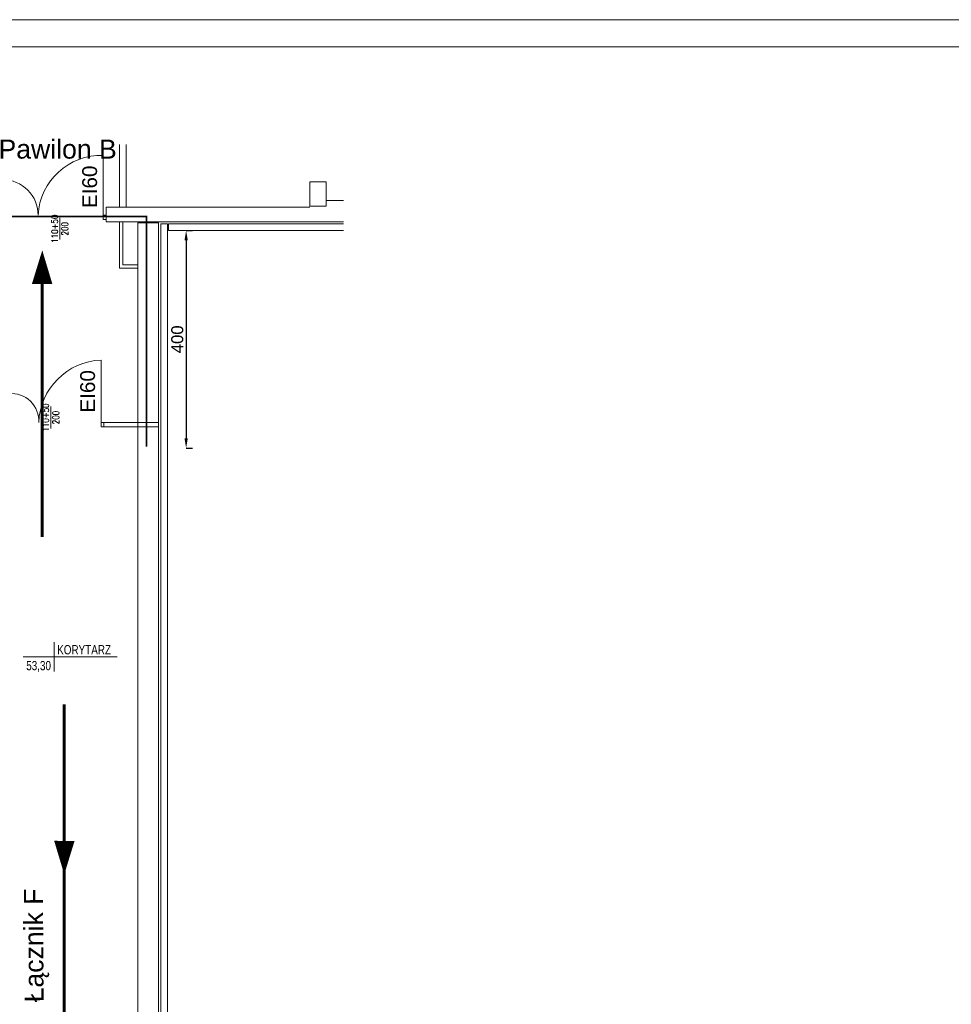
# Model space of a CAD drawing. Header units: millimetres. Extents: x 126553 to 403692, y -95821 to 38049.
# Tile 227 of 256: x 218496 to 220209, y 21613 to 23422. Entities that reach past the tile are written whole.
import ezdxf
from ezdxf.enums import TextEntityAlignment as Align

# ---------------------------------------------------------------- set-up
doc = ezdxf.new("R2010")
doc.units = ezdxf.units.MM
doc.linetypes.add('ACAD_ISO02W100', pattern=[15, 12, -3])
for name, color, linetype, lineweight in [('ekspertyza', 7, 'Continuous', 30), ('ewakaucja', 3, 'Continuous', 50), ('opisy', 7, 'Continuous', 18), ('ramki', 250, 'Continuous', 13), ('WAW_P-POŻ', 10, 'Continuous', 9), ('WAW_ŚLUSARKA ALUMINIOWA OPIS PB', 7, 'Continuous', 9), ('WYMIAR', 7, 'Continuous', 18), ('ŚCIANY CIENKIE', 7, 'Continuous', 18), ('ŚCIANY GRUBE', 7, 'Continuous', 20)]:
    doc.layers.add(name, color=color, linetype=linetype, lineweight=lineweight)
doc.layers.add('WENTYLE_WADLIWE', color=1, linetype='Continuous')
doc.styles.add('Arial', font='arial.ttf')
doc.styles.add('OPIS', font='romans.shx', dxfattribs={"width": 0.8})
doc.styles.add('STYLE1', font='txt', dxfattribs={"width": 0.8})
doc.dimstyles.new('100 moje', dxfattribs={"dimtxt": 22, "dimasz": 12, "dimexe": 12, "dimexo": 20, "dimgap": 3, "dimtad": 1, "dimdec": 1, "dimrnd": 0.5, "dimtxsty": 'Standard', "dimblk1": 'ARCHTICK', "dimblk2": 'ARCHTICK', "dimsah": 1, "dimcen": 0.1, "dimdle": 10, "dimclrd": 256, "dimclre": 256, "dimclrt": 256, "dimadec": 0, "dimazin": 0, "dimtfac": 1, "dimtdec": 1, "dimtofl": 0, "dimtmove": 1, "dimatfit": 3, "dimfxl": 12, "dimfxlon": 1, "dimtolj": 1, "dimtzin": 0, "dimarcsym": 0})

# ---------------------------------------------------------------- blocks, each defined once
blk = doc.blocks.new('METKA')
for p, q in [((0, 26.9), (0, -26.9)), ((-57.4, 0), (115.4, 0))]:
    blk.add_line(p, q)
at = {"layer": 'opisy', "style": 'STYLE1', "width": 0.8, "flags": 4}
for tag, p in [('NUMER', (-6.1, 4.5)), ('POWIERZCHNIA', (-6, -24.6))]:
    blk.add_attdef(tag, text='', height=17, dxfattribs=at).set_placement(p, align=Align.RIGHT)
for tag, p in [('NAZWA', (5.3, 4.6)), ('POSADZKA', (5.6, -24.7))]:
    blk.add_attdef(tag, p, '', height=17, dxfattribs=at)
blk = doc.blocks.new('A$C121B6CE3')
blk.add_lwpolyline([(0, -20), (0, 20)])
at = {"style": 'OPIS', "width": 0.8}
blk.add_attdef('Szerokość', text='', height=12, rotation=90, dxfattribs=at).set_placement((0, 0), align=Align.BOTTOM_CENTER)
blk.add_attdef('Wysokość', text='', height=12, rotation=90, dxfattribs=at).set_placement((3, 0), align=Align.TOP_CENTER)
blk = doc.blocks.new('*D2547')
at = {"layer": 'Defpoints', "color": 0, "linetype": 'Continuous', "lineweight": 60, "transparency": 16777216}
for p in [(218801, 23034.8), (218799.3, 22634.8), (218801.6, 22634.8)]:
    blk.add_point(p, dxfattribs=at)
at = {"layer": 'ekspertyza', "linetype": 'Continuous', "lineweight": -2, "transparency": 16777216}
for p, q in [((218801.6, 23034.8), (218813.6, 23034.8)), ((218801.6, 23016.8), (218801.6, 22652.8)), ((218801.6, 22634.8), (218813.6, 22634.8))]:
    blk.add_line(p, q, dxfattribs=at)
at = {"layer": 'ekspertyza', "linetype": 'Continuous', "lineweight": 60, "transparency": 16777216}
for points in [[(218798.6, 23016.8), (218804.6, 23016.8), (218801.6, 23034.8)], [(218798.6, 22652.8), (218804.6, 22652.8), (218801.6, 22634.8)]]:
    blk.add_solid(points, dxfattribs=at)
at = {"layer": 'ekspertyza', "linetype": 'Continuous', "lineweight": 20, "transparency": 16777216, "insert": (218785.4, 22834.8), "char_height": 22, "attachment_point": 5, "rotation": 90, "style": 'Arial'}
blk.add_mtext('\\A1;400', dxfattribs=at)

msp = doc.modelspace()

# ---------------------------------------------------------------- linework, layer by layer
at = {"layer": 'ewakaucja', "color": 3, "lineweight": 60}
for points in [[(218537.1156, 22998.43113, 0, 37.5, 0), (218536.86077, 22936.72842, 37.5, 37.5, 0)], [(218577.51115, 21851.30619, 0, 37.5, 0), (218577.76598, 21913.00891, 37.5, 37.5, 0)]]:
    msp.add_lwpolyline(points, format="xyseb", dxfattribs=at)
for points in [[(218536.72935, 22953.82013), (218536.72935, 22472.04029)], [(218577.51115, 22163.92002), (218577.51115, 21189.05314)]]:
    msp.add_lwpolyline(points, dxfattribs=at)
at = {"layer": 'opisy'}
msp.add_lwpolyline([(218649.26386, 23062.72852), (218649.26386, 23172.72852)], dxfattribs=at)
at = {"layer": 'opisy', "color": 7}
for points in [[(218654.30158, 23062.72852), (218654.30158, 23054.92852), (218649.26386, 23054.92852), (218649.26386, 23062.72852)], [(218650.58017, 22673.98799), (218650.58017, 22681.78799), (218645.54245, 22681.78799), (218645.54245, 22673.98799)]]:
    msp.add_lwpolyline(points, close=True, dxfattribs=at)
msp.add_lwpolyline([(218645.54245, 22681.78799), (218645.54245, 22796.78799)], dxfattribs=at)
at = {"layer": 'opisy'}
msp.add_arc((218645.54245, 23056.33369), 116.4543, 88.16874464, 176.85214952, dxfattribs=at)
at = {"layer": 'opisy', "color": 7}
for centre, radius, start, end in [((218465.57929, 23064.04395), 63.69815, 358.81669913, 91.18330087), ((218650.29765, 22677.03279), 119.84958, 92.27388969, 177.72611031), ((218480.66854, 22685.04239), 49.97997, 356.26659532, 95.79984281)]:
    msp.add_arc(centre, radius, start, end, dxfattribs=at)
at = {"layer": 'ramki', "color": 0, "ltscale": 0.6}
for points in [[(212702.63626, 23422.30878), (225606.35159, 23422.30878), (225606.35159, 19222.30878), (212702.63626, 19222.30878)], [(212902.63626, 23372.30878), (225556.35159, 23372.30878), (225556.35159, 19272.30878), (212902.63626, 19272.30878)]]:
    msp.add_lwpolyline(points, close=True, dxfattribs=at)
at = {"layer": 'WAW_P-POŻ', "color": 1, "linetype": 'ACAD_ISO02W100', "ltscale": 2, "true_color": 0xff0000, "const_width": 3}
msp.add_lwpolyline([(218377.7977, 22633.83764), (218377.7977, 23060.83764), (218728.80491, 23060.83764), (218728.80491, 22637.78831)], dxfattribs=at)
at = {"layer": 'ŚCIANY CIENKIE'}
for p, q in [((218679.15452, 23050.84065), (218679.15452, 22965.84065)), ((218685.15452, 23050.84065), (218685.15452, 22971.84065)), ((218679.15452, 22965.84065), (218713.11392, 22965.84065)), ((218685.15452, 22971.84065), (218713.11392, 22971.84065))]:
    msp.add_line(p, q, dxfattribs=at)
at = {"layer": 'ŚCIANY GRUBE'}
for p, q in [((218679.15452, 23077.84065), (218679.15452, 23192.68057)), ((218691.15452, 23077.84065), (218691.15452, 23192.68057)), ((219029.11392, 23124.33462), (219029.11392, 23079.33462)), ((219029.11392, 23124.33462), (219059.11392, 23124.33462)), ((219059.11392, 23124.33462), (219059.11392, 23079.33462)), ((218654.43753, 23077.84065), (219029.11392, 23077.84065)), ((218654.43753, 23077.84065), (218654.43753, 23051.2443)), ((219029.11392, 23079.33462), (219059.11392, 23079.33462)), ((219059.11392, 23089.83764), (219090.68123, 23089.83764)), ((218654.43753, 23050.84065), (219090.68123, 23050.84065)), ((218713.11392, 23048.84065), (218751.11392, 23048.84065)), ((218713.11392, 21379.83764), (218713.11392, 23048.84065)), ((218751.11392, 21379.83764), (218751.11392, 23048.84065)), ((218755.11392, 21379.83764), (218755.11392, 23046.84662)), ((218755.11392, 23046.84662), (218767.11392, 23046.84662)), ((218767.11392, 21379.83764), (218767.11392, 23046.84662)), ((218769.11392, 23046.84065), (219090.68123, 23046.84065)), ((218769.11392, 23034.84065), (218769.11392, 23046.84065)), ((218769.11392, 23034.84065), (219090.68123, 23034.84065)), ((218645.54245, 22681.78799), (218751.11392, 22681.78799)), ((218645.54245, 22673.98799), (218751.11392, 22673.98799))]:
    msp.add_line(p, q, dxfattribs=at)

# ---------------------------------------------------------------- block references
at = {"layer": 'opisy'}
ref = msp.add_blockref('METKA', (218559.15564, 22251.26247), dxfattribs=at)
ref.add_attrib('NAZWA', 'KORYTARZ', (218564.49689, 22255.82146), dxfattribs={"height": 17, "style": 'STYLE1', "width": 0.8, "flags": 4})
ref.add_attrib('POWIERZCHNIA', '53,30', dxfattribs={"height": 17, "style": 'STYLE1', "width": 0.8, "flags": 4}).set_placement((218553.11463, 22226.6247), align=Align.RIGHT)
at = {"layer": 'WAW_ŚLUSARKA ALUMINIOWA OPIS PB', "color": 7}
ref = msp.add_blockref('A$C121B6CE3', (218569.54426, 23038.05013), dxfattribs=dict(at, xscale=-1, rotation=180))
ref.add_attrib('Szerokość', '110+50', dxfattribs={"layer": '0', "color": 7, "height": 12, "rotation": 90, "style": 'OPIS', "width": 0.8}).set_placement((218569.54426, 23038.05013), align=Align.BOTTOM_CENTER)
ref.add_attrib('Wysokość', '200', dxfattribs={"layer": '0', "color": 7, "height": 12, "rotation": 90, "style": 'OPIS', "width": 0.8}).set_placement((218572.54426, 23038.05013), align=Align.TOP_CENTER)
ref = msp.add_blockref('A$C121B6CE3', (218552.97249, 22691.05608), dxfattribs=at)
ref.add_attrib('Szerokość', '110+50', dxfattribs={"layer": '0', "color": 7, "height": 12, "rotation": 90, "style": 'OPIS', "width": 0.8}).set_placement((218552.97249, 22691.05608), align=Align.BOTTOM_CENTER)
ref.add_attrib('Wysokość', '200', dxfattribs={"layer": '0', "color": 7, "height": 12, "rotation": 90, "style": 'OPIS', "width": 0.8}).set_placement((218555.97249, 22691.05608), align=Align.TOP_CENTER)

# ---------------------------------------------------------------- texts
at = {"layer": 'WENTYLE_WADLIWE', "color": 1, "true_color": 0xff0000, "char_height": 27.2, "width": 44.4174403, "attachment_point": 1, "rotation": 90, "style": 'Arial'}
for s, insert in [('{\\C1;EI60 }', (218610.59287, 23076.04526)), ('{\\C1;EI60}', (218606.87145, 22700.10473))]:
    msp.add_mtext(s, dxfattribs=dict(at, insert=insert))
at = {"layer": 'WYMIAR', "color": 5, "insert": (218456.63753, 23201.97386), "char_height": 35, "width": 445.967337, "attachment_point": 1}
msp.add_mtext('{\\fArial|b0|i0|c238|p34;Pawilon B}', dxfattribs=at)
at = {"layer": 'WYMIAR', "color": 5, "insert": (218504.60057, 21616.02128), "char_height": 35, "width": 445.967337, "attachment_point": 1, "rotation": 90.35462831}
msp.add_mtext('{\\fArial|b0|i0|c238|p34;Łącznik F}', dxfattribs=at)

# ---------------------------------------------------------------- dimensions: what is measured, and where the dimension line sits
at = {"layer": 'ekspertyza', "color": 7, "linetype": 'Continuous', "lineweight": 20}
dim = msp.add_linear_dim(base=(218801.62361, 22634.84449), p1=(218801.02922, 23034.84065), p2=(218799.27676, 22634.84449), angle=90, dimstyle='100 moje', override={"dimasz": 18, "dimgap": 5, "dimtxsty": 'Arial'}, dxfattribs=at)
dim.commit()
dim.dimension.update_dxf_attribs({"geometry": '*D2547', "text_midpoint": (218785.39101, 22834.84257)})

doc.saveas('drawing.dxf')
